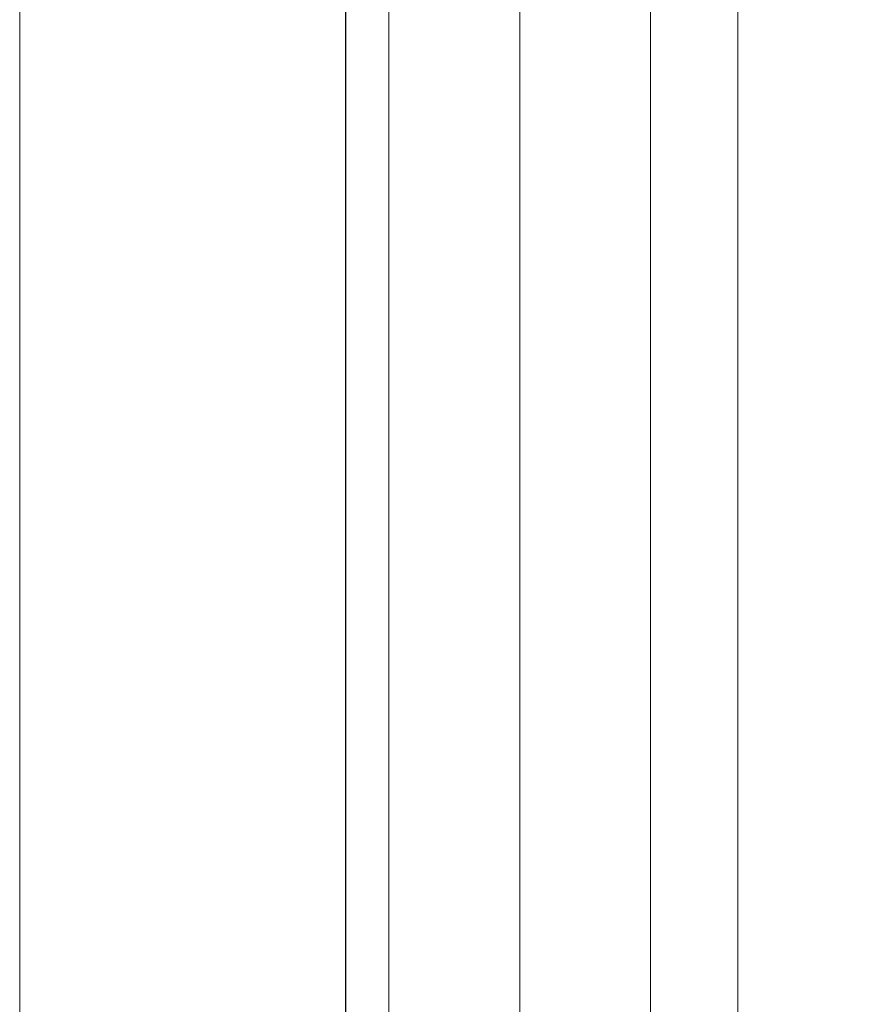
# Model space of a CAD drawing. Header units: millimetres. Extents: x -6792 to 22441, y -13430 to 4653.
# Tile 133 of 256: x -1723 to -1699, y -12296 to -12268. Entities that reach past the tile are written whole.
import ezdxf

# ---------------------------------------------------------------- set-up
doc = ezdxf.new("R2010")
doc.units = ezdxf.units.MM
doc.layers.add('_A_OCIEPLENIE_WNĘTRZA', color=7, linetype='BATTING', lineweight=0, true_color=0x595959)
doc.layers.add('_A_ŚCIANY WEWNĘTRZNE', color=7, linetype='Continuous', lineweight=13)
doc.layers.add('drzwi', color=30, linetype='Continuous', lineweight=20)
doc.layers.add('Wyposazenie Wew - Urzadzenia Sanitarne', color=6, linetype='Continuous')
doc.linetypes.add('BATTING', pattern='A,0.0001,-0.1,[134,ltypeshp.shx,S=0.1,R=0,X=-0.1,Y=0],-0.2,[134,ltypeshp.shx,S=0.1,R=180,X=0.1,Y=0],-0.1', length=0.4001)

msp = doc.modelspace()

# ---------------------------------------------------------------- linework, layer by layer
at = {"layer": '_A_OCIEPLENIE_WNĘTRZA', "ltscale": 8}
msp.add_lwpolyline([(-1708.172, -11775.548), (-1708.172, -12324.413)], dxfattribs=at)
at = {"layer": '_A_ŚCIANY WEWNĘTRZNE', "color": 251, "linetype": 'Continuous'}
for points in [[(-1704.422, -11775.548), (-1704.422, -12324.413)], [(-1701.922, -11775.548), (-1701.922, -12308.539)], [(-1711.922, -12195.539), (-1711.922, -12324.413)]]:
    msp.add_lwpolyline(points, dxfattribs=at)
at = {"layer": '_A_ŚCIANY WEWNĘTRZNE', "ltscale": 20}
msp.add_lwpolyline([(-1713.172, -12196.789), (-1713.172, -12324.413)], dxfattribs=at)
at = {"layer": 'drzwi', "color": 3}
msp.add_lwpolyline([(-1722.511, -11775.548), (-1334.809, -11775.548), (-1334.809, -12324.413), (-1722.511, -12324.413)], close=True, dxfattribs=at)
at = {"layer": 'Wyposazenie Wew - Urzadzenia Sanitarne'}
msp.add_lwpolyline([(-1722.511, -12182.854), (-1713.172, -12182.854), (-1713.172, -12324.413)], dxfattribs=at)

doc.saveas('drawing.dxf')
